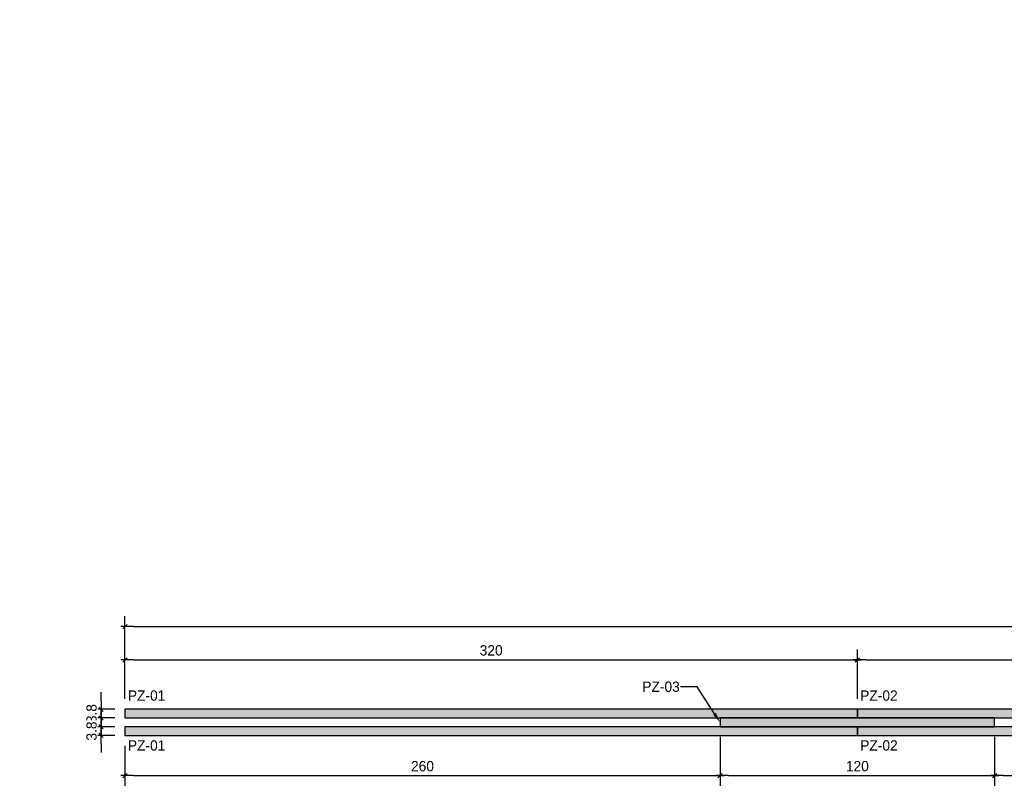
# Model space of a CAD drawing. Header units: millimetres. Extents: x 19458 to 19711, y 4351 to 4752.
# Tile 19 of 256: x 19534.08 to 19538.38, y 4517.39 to 4520.76. Entities that reach past the tile are written whole.
import ezdxf
from ezdxf import colors
from ezdxf.entities.mleader import LeaderData, LeaderLine
from ezdxf.math import Vec2, Vec3

# ---------------------------------------------------------------- set-up
doc = ezdxf.new("R2010")
doc.units = ezdxf.units.MM
for name, color, linetype in [('0 @ 0.25', 7, 'Continuous'), ('ALFAJIAS', 3, 'Continuous'), ('BOTAGUAS', 3, 'Continuous'), ('cotas', 1, 'Continuous'), ('cotas @ 300', 1, 'Continuous'), ('cotas @ 400', 1, 'Continuous'), ('cotas @ 500', 1, 'Continuous'), ('TEXTO @ 0.25', 2, 'Continuous')]:
    doc.layers.add(name, color=color, linetype=linetype)
doc.styles.add('century gothic', font='GOTHIC.TTF')
doc.styles.add('COTAS SMC', font='GOTHIC.TTF')
doc.dimstyles.new('ANOTATIVE 100 SMCONSTRUCCIONES', dxfattribs={"dimscale": 0, "dimtxt": 0.18, "dimasz": 0.15, "dimexe": 0.18, "dimexo": 0.09, "dimgap": 0.1, "dimtad": 1, "dimzin": 0, "dimdsep": 46, "dimtxsty": 'century gothic', "dimblk1": 'FLECHA1', "dimblk2": 'FLECHA1', "dimsah": 1, "dimcen": 0.18, "dimdle": 0.075, "dimclrd": 1, "dimclre": 1, "dimclrt": 2, "dimaunit": 1, "dimadec": 0, "dimazin": 0, "dimtfac": 0.75, "dimtix": 1, "dimtmove": 2, "dimatfit": 3, "dimfxl": 0.09, "dimtvp": 1.5, "dimtfill": 1, "dimtolj": 1, "dimtzin": 0, "dimarcsym": 0})
doc.dimstyles.new('ANOTATIVE CM SMCONSTRUCCIONES', dxfattribs={"dimscale": 0, "dimtxt": 0.18, "dimasz": 0.15, "dimexe": 0.18, "dimexo": 0.18, "dimgap": 0.07, "dimtad": 1, "dimdec": 1, "dimlfac": 100, "dimdsep": 46, "dimtxsty": 'century gothic', "dimblk1": 'FLECHA1', "dimblk2": 'FLECHA1', "dimsah": 1, "dimcen": 0.18, "dimdle": 0.075, "dimclrd": 1, "dimclre": 1, "dimclrt": 2, "dimaunit": 1, "dimadec": 0, "dimazin": 2, "dimtfac": 0.75, "dimtdec": 1, "dimtix": 1, "dimtmove": 2, "dimatfit": 3, "dimfxl": 0.09, "dimtvp": 1.5, "dimtfill": 1, "dimtolj": 1, "dimtzin": 0, "dimarcsym": 0})
doc.dimstyles.new('PIES SMCONSTRUCCIONES', dxfattribs={"dimscale": 0, "dimtxt": 0.18, "dimasz": 0.2, "dimexe": 0.18, "dimexo": 0, "dimgap": 0.1, "dimtad": 1, "dimdec": 0, "dimlfac": 39.370079, "dimzin": 0, "dimdsep": 46, "dimlunit": 4, "dimtxsty": 'COTAS SMC', "dimblk1": 'FLECHA1', "dimblk2": 'FLECHA1', "dimsah": 1, "dimcen": 0.2, "dimdle": 0.075, "dimclrd": 1, "dimclre": 1, "dimclrt": 2, "dimaunit": 1, "dimadec": 0, "dimazin": 0, "dimtfac": 0.75, "dimtdec": 0, "dimtix": 1, "dimtmove": 2, "dimatfit": 3, "dimfxl": 0.09, "dimtvp": 1.5, "dimtfill": 1, "dimtolj": 1, "dimtzin": 0, "dimarcsym": 0})
pattern_1 = [(0, (0.071, 0.078), (2e-17, 0.1), [0.02, -0.08]), (8.9726, (0.072, 0.024), (0.600000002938, 0.0999997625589), [0.0192354, -1.9043029]), (5.7105, (0.071, 0.03), (0.9000000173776, 0.09999855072), [0.0200998, -0.9848876]), (344.5779, (0.071, 0.06), (1.09999995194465, -0.2999987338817), [0.0300832, -2.9782377]), (353.6599, (0.073, 0.093), (0.100000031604, 2.042995e-07), [0.0181108, -0.8874276]), (345.0686, (0.076, 0.036), (0.3999999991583, -0.0999998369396), [0.0155242, -1.5368932]), (348.6901, (0.041, 0.094), (0.10000002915, 3.7066e-08), [0.0407922, -0.4691097]), (5.7105, (0.072, 0.015), (0.9000000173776, 0.09999855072), [0.0100499, -0.9949375]), (0, (0.071, 0.057), (2e-17, 0.1), [0.01, -0.09]), (0, (0.051, 0.069), (2e-17, 0.1), [0.03, -0.07]), (11.3099, (0.071, 0.084), (0.399999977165, 0.099999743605), [0.010198, -0.4997039]), (2.7263, (0.061, 0.047), (2.0000000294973, 0.0999996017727), [0.0210238, -2.0813558]), (352.4054, (0.066, 0.044), (0.7999999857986, -0.0999993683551), [0.0151327, -1.4981417]), (0, (0.061, 0.006), (2e-17, 0.1), [0.02, -0.08]), (358.8309, (0.051, 0.001), (0.10000001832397, 7.680173e-08), [0.0490102, -4.85201]), (0, (0.051, 0.076), (2e-17, 0.1), [0.01, -0.09]), (0, (0.061, 0.084), (2e-17, 0.1), [0.01, -0.09]), (0, (0.016, 0.093), (2e-17, 0.1), [0.015, -0.085]), (350.5377, (0.043, 0.098), (0.100000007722, 3.876e-08), [0.0304138, -0.5778624]), (0, (0.011, 0.098), (2e-17, 0.1), [0.02, -0.08]), (0, (2e-18, 0.008), (2e-17, 0.1), [0.011, -0.089]), (0, (0.051, 0.013), (2e-17, 0.1), [0.01, -0.09]), (0, (4e-18, 0.016), (2e-17, 0.1), [0.021, -0.079]), (5.4403, (0.051, 0.022), (0.9999999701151, 0.099999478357), [0.021095, -2.0884072]), (0, (0.052, 0.03), (2e-17, 0.1), [0.019, -0.081]), (0, (7e-18, 0.032), (2e-17, 0.1), [0.011, -0.089]), (358.8309, (0.012, 0.048), (0.10000001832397, 7.680173e-08), [0.0490102, -4.85201]), (0, (0.021, 0.057), (2e-17, 0.1), [0.01, -0.09]), (0, (0.011, 0.06), (2e-17, 0.1), [0.01, -0.09]), (0, (0.051, 0.06), (2e-17, 0.1), [0.02, -0.08]), (0, (0.031, 0.062), (2e-17, 0.1), [0.01, -0.09]), (0, (0.011, 0.074), (2e-17, 0.1), [0.02, -0.08]), (19.6538, (0.038, 0.032), (1.1000000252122, 0.39999945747), [0.0148661, -1.4717406]), (11.3099, (0.021, 0.06), (0.399999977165, 0.099999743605), [0.010198, -0.4997039]), (11.3099, (0.061, 0.055), (0.399999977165, 0.099999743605), [0.010198, -0.4997039]), (5.7105, (0.031, 0.093), (0.9000000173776, 0.09999855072), [0.0100499, -0.9949375]), (349.6952, (2e-17, 0.1), (0.5999999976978, -0.099999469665), [0.0111803, -1.1068535]), (348.6901, (0.011, 0.008), (0.10000002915, 3.7066e-08), [0.010198, -0.4997039]), (90, (0.021, 0.006), (-0.1, 3e-17), [0, -0.1]), (346.6076, (1e-17, 0.062), (1.7000000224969, -0.3999969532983), [0.021587, -2.1371154]), (11.3099, (0.061, 0.076), (0.399999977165, 0.099999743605), [0.010198, -0.4997039]), (10.3048, (0.061, 0.013), (0.499999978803, 0.099999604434), [0.0111803, -1.1068535]), (348.6901, (0.031, 0.057), (0.10000002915, 3.7066e-08), [0.010198, -0.4997039]), (348.6901, (0.041, 0.062), (0.10000002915, 3.7066e-08), [0.010198, -0.4997039]), (341.5651, (1e-17, 0.052), (0.099999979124, 1.16835e-07), [0.0126491, -0.3035786]), (345.9638, (0.011, 0.086), (0.099999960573, 1.24373e-07), [0.0412311, -0.3710794]), (343.3008, (0.031, 0.093), (0.6999999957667, -0.199999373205), [0.0313209, -1.0127095]), (0, (0.031, 0.098), (2e-17, 0.1), [0.012, -0.088]), (345.9638, (0.021, 0.016), (0.099999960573, 1.24373e-07), [0.0412311, -0.3710794]), (345.9638, (0.011, 0.023), (0.099999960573, 1.24373e-07), [0.0412311, -0.3710794]), (345.9638, (0.011, 0.032), (0.099999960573, 1.24373e-07), [0.0412311, -0.3710794]), (349.6952, (2e-17, 0.076), (0.5999999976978, -0.099999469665), [0.0111803, -1.1068535]), (345.9638, (0.031, 0.074), (0.099999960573, 1.24373e-07), [0.0206155, -0.391695]), (349.6952, (1e-17, 0.044), (0.5999999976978, -0.099999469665), [0.0111803, -1.1068535]), (357.6141, (0.052, 0.037), (0.0999999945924, 1.226411e-07), [0.0240208, -2.3780615]), (349.6952, (0.041, 0.055), (0.5999999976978, -0.099999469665), [0.0111803, -1.1068535]), (12.5288, (0.052, 0.053), (0.4000000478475, 0.0999999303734), [0.0092195, -0.9127349]), (349.5626, (9e-18, 0.039), (1.099999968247, -0.19999853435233), [0.0386394, -3.8252955]), (351.8699, (0.038, 0.032), (0.099999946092, -2.4175e-08), [0.0141421, -0.6929646]), (4.7636, (0.011, 0.042), (1.0999999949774, 0.0999991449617), [0.0240832, -1.1800762]), (0, (0.035, 0.044), (2e-17, 0.1), [0.031, -0.069]), (344.7449, (2e-17, 0.089), (0.399999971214, -0.0999998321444), [0.0114018, -1.1287736]), (350.5377, (0.021, 0.006), (0.100000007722, 3.876e-08), [0.0304138, -0.5778624]), (340.0169, (6e-18, 0.027), (0.2999999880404, -0.09999993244), [0.0117047, -1.1587652]), (0, (0.081, 0.086), (2e-17, 0.1), [0.005, -0.095]), (0, (0.081, 0.042), (2e-17, 0.1), [0.01, -0.09]), (11.3099, (0.081, 0.006), (0.399999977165, 0.099999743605), [0.010198, -0.4997039]), (0, (0.082, 0.016), (2e-17, 0.1), [0.018, -0.082]), (343.3008, (0.081, 0.069), (0.6999999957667, -0.199999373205), [0.0104403, -1.0335901]), (348.0207, (0.082, 0.048), (1.89999996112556, -0.40010977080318), [0.0184007, -3.3550644]), (90, (0.081, 0.006), (-0.1, 3e-17), [0, -0.1]), (0, (0.091, 0.008), (2e-17, 0.1), [0.009, -0.091]), (0, (0.091, 0.027), (2e-17, 0.1), [0.009, -0.091]), (0, (0.091, 0.032), (2e-17, 0.1), [0.009, -0.091]), (336.0376, (0.091, 0.066), (0.700000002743, -0.2999986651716), [0.0098489, -0.9750362]), (348.5163, (0.091, 0.078), (0.49999999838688, -0.1000155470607), [0.0091838, -6.5215525]), (341.5651, (0.091, 0.042), (0.099999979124, 1.16835e-07), [0.0094868, -0.3067408]), (347.4712, (0.091, 0.091), (0.500000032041, -0.0999999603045), [0.0092195, -0.9127349])]

# ---------------------------------------------------------------- blocks, each defined once
blk = doc.blocks.new('FLECHA1')
at = {"color": 4}
blk.add_line((-0.246176, -0.248081), (0.248081, 0.25), dxfattribs=at)
at = {"color": 1}
blk.add_line((-1, 0), (0.496162, 0), dxfattribs=at)
blk = doc.blocks.new('*D693')
at = {"layer": 'cotas', "color": 1, "lineweight": -2, "transparency": 16777216}
for p, q in [((19614.326, 4625.8448), (19614.326, 4700.8448)), ((19570.9836, 4550.8448), (19524.326, 4550.8448)), ((19614.326, 4548.4298), (19614.326, 4550.8448)), ((19570.5339, 4548.4298), (19524.326, 4548.4298)), ((19614.326, 4473.4298), (19614.326, 4398.4298))]:
    blk.add_line(p, q, dxfattribs=at)
at = {"layer": 'Defpoints', "color": 0, "transparency": 16777216}
for p in [(19614.326, 4550.8448), (19615.9836, 4550.8448), (19615.5339, 4548.4298)]:
    blk.add_point(p, dxfattribs=at)
at = {"layer": 'cotas', "color": 1, "lineweight": -2, "transparency": 16777216, "xscale": 75, "yscale": 75, "zscale": 75}
for p, rotation in [((19614.326, 4550.8448), 270), ((19614.326, 4548.4298), 90)]:
    blk.add_blockref('FLECHA1', p, dxfattribs=dict(at, rotation=rotation))
at = {"layer": 'cotas', "color": 2, "transparency": 16777216, "insert": (19517.3376, 4549.6373), "char_height": 90, "attachment_point": 5, "rotation": 90, "style": 'century gothic', "bg_fill": 3, "box_fill_scale": 1.1, "bg_fill_color": 256, "bg_fill_true_color": 13158600, "bg_fill_transparency": 0}
blk.add_mtext('\\A1;2.42', dxfattribs=at)
blk = doc.blocks.new('*D739')
at = {"layer": 'cotas', "color": 1, "lineweight": -2, "transparency": 16777216}
for p, q in [((19614.326, 4595.8448), (19614.326, 4640.8448)), ((19588.9836, 4550.8448), (19560.326, 4550.8448)), ((19614.326, 4548.4298), (19614.326, 4550.8448)), ((19588.5339, 4548.4298), (19560.326, 4548.4298)), ((19614.326, 4503.4298), (19614.326, 4458.4298))]:
    blk.add_line(p, q, dxfattribs=at)
at = {"layer": 'Defpoints', "color": 0, "transparency": 16777216}
for p in [(19614.326, 4550.8448), (19615.9836, 4550.8448), (19615.5339, 4548.4298)]:
    blk.add_point(p, dxfattribs=at)
at = {"layer": 'cotas', "color": 1, "lineweight": -2, "transparency": 16777216, "xscale": 45, "yscale": 45, "zscale": 45}
for p, rotation in [((19614.326, 4550.8448), 270), ((19614.326, 4548.4298), 90)]:
    blk.add_blockref('FLECHA1', p, dxfattribs=dict(at, rotation=rotation))
at = {"layer": 'cotas', "color": 2, "transparency": 16777216, "insert": (19556.133, 4549.6373), "char_height": 54, "attachment_point": 5, "rotation": 90, "style": 'century gothic', "bg_fill": 3, "box_fill_scale": 1.1, "bg_fill_color": 256, "bg_fill_true_color": 13158600, "bg_fill_transparency": 0}
blk.add_mtext('\\A1;2.42', dxfattribs=at)
blk = doc.blocks.new('*D745')
at = {"layer": 'cotas', "color": 1, "lineweight": -2, "transparency": 16777216}
for p, q in [((19614.326, 4610.8448), (19614.326, 4670.8448)), ((19579.9836, 4550.8448), (19542.326, 4550.8448)), ((19614.326, 4548.4298), (19614.326, 4550.8448)), ((19579.5339, 4548.4298), (19542.326, 4548.4298)), ((19614.326, 4488.4298), (19614.326, 4428.4298))]:
    blk.add_line(p, q, dxfattribs=at)
at = {"layer": 'Defpoints', "color": 0, "transparency": 16777216}
for p in [(19614.326, 4550.8448), (19615.9836, 4550.8448), (19615.5339, 4548.4298)]:
    blk.add_point(p, dxfattribs=at)
at = {"layer": 'cotas', "color": 1, "lineweight": -2, "transparency": 16777216, "xscale": 60, "yscale": 60, "zscale": 60}
for p, rotation in [((19614.326, 4550.8448), 270), ((19614.326, 4548.4298), 90)]:
    blk.add_blockref('FLECHA1', p, dxfattribs=dict(at, rotation=rotation))
at = {"layer": 'cotas', "color": 2, "transparency": 16777216, "insert": (19536.7353, 4549.6373), "char_height": 72, "attachment_point": 5, "rotation": 90, "style": 'century gothic', "bg_fill": 3, "box_fill_scale": 1.1, "bg_fill_color": 256, "bg_fill_true_color": 13158600, "bg_fill_transparency": 0}
blk.add_mtext('\\A1;2.42', dxfattribs=at)
blk = doc.blocks.new('*D748')
at = {"layer": 'cotas', "color": 1, "lineweight": -2, "transparency": 16777216}
for p, q in [((19620.0128, 4651.7533), (19620.0128, 4751.7533)), ((19620.4168, 4551.7533), (19530.0128, 4551.7533)), ((19620.0128, 4550.5333), (19620.0128, 4551.7533)), ((19620.4168, 4550.5333), (19530.0128, 4550.5333)), ((19620.0128, 4450.5333), (19620.0128, 4350.5333))]:
    blk.add_line(p, q, dxfattribs=at)
at = {"layer": 'Defpoints', "color": 0, "transparency": 16777216}
for p in [(19620.0128, 4551.7533), (19620.4168, 4551.7533), (19620.4168, 4550.5333)]:
    blk.add_point(p, dxfattribs=at)
at = {"layer": 'cotas', "color": 1, "lineweight": -2, "transparency": 16777216, "xscale": 100, "yscale": 100, "zscale": 100}
for p, rotation in [((19620.0128, 4551.7533), 270), ((19620.0128, 4550.5333), 90)]:
    blk.add_blockref('FLECHA1', p, dxfattribs=dict(at, rotation=rotation))
at = {"layer": 'cotas', "color": 2, "transparency": 16777216, "insert": (19523.8809, 4551.1433), "char_height": 90, "attachment_point": 5, "rotation": 90, "style": 'COTAS SMC', "bg_fill": 3, "box_fill_scale": 1.1, "bg_fill_color": 256, "bg_fill_true_color": 13158600, "bg_fill_transparency": 0}
blk.add_mtext("\\A1;4'", dxfattribs=at)
blk = doc.blocks.new('*D792')
at = {"layer": 'cotas', "color": 1, "lineweight": -2, "transparency": 16777216}
for p, q in [((19620.0128, 4611.7533), (19620.0128, 4671.7533)), ((19620.4168, 4551.7533), (19566.0128, 4551.7533)), ((19620.0128, 4550.5333), (19620.0128, 4551.7533)), ((19620.4168, 4550.5333), (19566.0128, 4550.5333)), ((19620.0128, 4490.5333), (19620.0128, 4430.5333))]:
    blk.add_line(p, q, dxfattribs=at)
at = {"layer": 'Defpoints', "color": 0, "transparency": 16777216}
for p in [(19620.0128, 4551.7533), (19620.4168, 4551.7533), (19620.4168, 4550.5333)]:
    blk.add_point(p, dxfattribs=at)
at = {"layer": 'cotas', "color": 1, "lineweight": -2, "transparency": 16777216, "xscale": 60, "yscale": 60, "zscale": 60}
for p, rotation in [((19620.0128, 4551.7533), 270), ((19620.0128, 4550.5333), 90)]:
    blk.add_blockref('FLECHA1', p, dxfattribs=dict(at, rotation=rotation))
at = {"layer": 'cotas', "color": 2, "transparency": 16777216, "insert": (19562.3337, 4551.1433), "char_height": 54, "attachment_point": 5, "rotation": 90, "style": 'COTAS SMC', "bg_fill": 3, "box_fill_scale": 1.1, "bg_fill_color": 256, "bg_fill_true_color": 13158600, "bg_fill_transparency": 0}
blk.add_mtext("\\A1;4'", dxfattribs=at)
blk = doc.blocks.new('*D798')
at = {"layer": 'cotas', "color": 1, "lineweight": -2, "transparency": 16777216}
for p, q in [((19620.0128, 4631.7533), (19620.0128, 4711.7533)), ((19620.4168, 4551.7533), (19548.0128, 4551.7533)), ((19620.0128, 4550.5333), (19620.0128, 4551.7533)), ((19620.4168, 4550.5333), (19548.0128, 4550.5333)), ((19620.0128, 4470.5333), (19620.0128, 4390.5333))]:
    blk.add_line(p, q, dxfattribs=at)
at = {"layer": 'Defpoints', "color": 0, "transparency": 16777216}
for p in [(19620.0128, 4551.7533), (19620.4168, 4551.7533), (19620.4168, 4550.5333)]:
    blk.add_point(p, dxfattribs=at)
at = {"layer": 'cotas', "color": 1, "lineweight": -2, "transparency": 16777216, "xscale": 80, "yscale": 80, "zscale": 80}
for p, rotation in [((19620.0128, 4551.7533), 270), ((19620.0128, 4550.5333), 90)]:
    blk.add_blockref('FLECHA1', p, dxfattribs=dict(at, rotation=rotation))
at = {"layer": 'cotas', "color": 2, "transparency": 16777216, "insert": (19543.1073, 4551.1433), "char_height": 72, "attachment_point": 5, "rotation": 90, "style": 'COTAS SMC', "bg_fill": 3, "box_fill_scale": 1.1, "bg_fill_color": 256, "bg_fill_true_color": 13158600, "bg_fill_transparency": 0}
blk.add_mtext("\\A1;4'", dxfattribs=at)
blk = doc.blocks.new('*D858')
at = {"color": 1, "lineweight": -2, "transparency": 16777216}
for p, q in [((19534.5382, 4517.7881), (19534.5382, 4518.0042)), ((19537.7382, 4517.7881), (19537.7382, 4518.0042)), ((19534.5757, 4517.9592), (19537.7007, 4517.9592))]:
    blk.add_line(p, q, dxfattribs=at)
at = {"layer": 'Defpoints', "color": 0, "transparency": 16777216}
for p in [(19537.7382, 4517.9592), (19534.5382, 4517.7431), (19537.7382, 4517.7431)]:
    blk.add_point(p, dxfattribs=at)
at = {"color": 1, "lineweight": -2, "transparency": 16777216, "xscale": 0.0375, "yscale": 0.0375, "zscale": 0.0375, "rotation": 180}
blk.add_blockref('FLECHA1', (19534.5382, 4517.9592), dxfattribs=at)
at = {"color": 1, "lineweight": -2, "transparency": 16777216, "xscale": 0.0375, "yscale": 0.0375, "zscale": 0.0375}
blk.add_blockref('FLECHA1', (19537.7382, 4517.9592), dxfattribs=at)
at = {"color": 2, "transparency": 16777216, "insert": (19536.1382, 4518.0004), "char_height": 0.045, "attachment_point": 5, "style": 'century gothic', "bg_fill": 3, "box_fill_scale": 1.1, "bg_fill_color": 256, "bg_fill_true_color": 13158600, "bg_fill_transparency": 0}
blk.add_mtext('\\A1;320', dxfattribs=at)
blk = doc.blocks.new('*D859')
at = {"color": 1, "lineweight": -2, "transparency": 16777216}
for p, q in [((19537.7382, 4517.7881), (19537.7382, 4518.0042)), ((19539.7259, 4517.7881), (19539.7259, 4518.0042)), ((19537.7757, 4517.9592), (19539.6884, 4517.9592))]:
    blk.add_line(p, q, dxfattribs=at)
at = {"layer": 'Defpoints', "color": 0, "transparency": 16777216}
for p in [(19539.7259, 4517.9592), (19537.7382, 4517.7431), (19539.7259, 4517.7431)]:
    blk.add_point(p, dxfattribs=at)
at = {"color": 1, "lineweight": -2, "transparency": 16777216, "xscale": 0.0375, "yscale": 0.0375, "zscale": 0.0375, "rotation": 180}
blk.add_blockref('FLECHA1', (19537.7382, 4517.9592), dxfattribs=at)
at = {"color": 1, "lineweight": -2, "transparency": 16777216, "xscale": 0.0375, "yscale": 0.0375, "zscale": 0.0375}
blk.add_blockref('FLECHA1', (19539.7259, 4517.9592), dxfattribs=at)
at = {"color": 2, "transparency": 16777216, "insert": (19538.7321, 4518.0004), "char_height": 0.045, "attachment_point": 5, "style": 'century gothic', "bg_fill": 3, "box_fill_scale": 1.1, "bg_fill_color": 256, "bg_fill_true_color": 13158600, "bg_fill_transparency": 0}
blk.add_mtext('\\A1;198.8', dxfattribs=at)
blk = doc.blocks.new('*D861')
at = {"color": 1, "lineweight": -2, "transparency": 16777216}
for p, q in [((19537.1382, 4517.6221), (19537.1382, 4517.4081)), ((19538.3382, 4517.6221), (19538.3382, 4517.4081)), ((19537.1757, 4517.4531), (19538.3007, 4517.4531))]:
    blk.add_line(p, q, dxfattribs=at)
at = {"layer": 'Defpoints', "color": 0, "transparency": 16777216}
for p in [(19537.1382, 4517.6671), (19538.3382, 4517.6671), (19538.3382, 4517.4531)]:
    blk.add_point(p, dxfattribs=at)
at = {"color": 1, "lineweight": -2, "transparency": 16777216, "xscale": 0.0375, "yscale": 0.0375, "zscale": 0.0375, "rotation": 180}
blk.add_blockref('FLECHA1', (19537.1382, 4517.4531), dxfattribs=at)
at = {"color": 1, "lineweight": -2, "transparency": 16777216, "xscale": 0.0375, "yscale": 0.0375, "zscale": 0.0375}
blk.add_blockref('FLECHA1', (19538.3382, 4517.4531), dxfattribs=at)
at = {"color": 2, "transparency": 16777216, "insert": (19537.7382, 4517.4943), "char_height": 0.045, "attachment_point": 5, "style": 'century gothic', "bg_fill": 3, "box_fill_scale": 1.1, "bg_fill_color": 256, "bg_fill_true_color": 13158600, "bg_fill_transparency": 0}
blk.add_mtext('\\A1;120', dxfattribs=at)
blk = doc.blocks.new('*D863')
at = {"color": 1, "lineweight": -2, "transparency": 16777216}
for p, q in [((19538.3382, 4517.6221), (19538.3382, 4517.4081)), ((19539.1259, 4517.6221), (19539.1259, 4517.4081)), ((19538.3757, 4517.4531), (19539.0884, 4517.4531))]:
    blk.add_line(p, q, dxfattribs=at)
at = {"layer": 'Defpoints', "color": 0, "transparency": 16777216}
for p in [(19538.3382, 4517.6671), (19539.1259, 4517.6671), (19539.1259, 4517.4531)]:
    blk.add_point(p, dxfattribs=at)
at = {"color": 1, "lineweight": -2, "transparency": 16777216, "xscale": 0.0375, "yscale": 0.0375, "zscale": 0.0375, "rotation": 180}
blk.add_blockref('FLECHA1', (19538.3382, 4517.4531), dxfattribs=at)
at = {"color": 1, "lineweight": -2, "transparency": 16777216, "xscale": 0.0375, "yscale": 0.0375, "zscale": 0.0375}
blk.add_blockref('FLECHA1', (19539.1259, 4517.4531), dxfattribs=at)
at = {"color": 2, "transparency": 16777216, "insert": (19538.7321, 4517.4943), "char_height": 0.045, "attachment_point": 5, "style": 'century gothic', "bg_fill": 3, "box_fill_scale": 1.1, "bg_fill_color": 256, "bg_fill_true_color": 13158600, "bg_fill_transparency": 0}
blk.add_mtext('\\A1;78.8', dxfattribs=at)
blk = doc.blocks.new('*D864')
at = {"color": 1, "lineweight": -2, "transparency": 16777216}
for p, q in [((19534.5382, 4517.5841), (19534.5382, 4517.4081)), ((19537.1382, 4517.5841), (19537.1382, 4517.4081)), ((19534.5757, 4517.4531), (19537.1007, 4517.4531))]:
    blk.add_line(p, q, dxfattribs=at)
at = {"layer": 'Defpoints', "color": 0, "transparency": 16777216}
for p in [(19534.5382, 4517.6291), (19537.1382, 4517.6291), (19537.1382, 4517.4531)]:
    blk.add_point(p, dxfattribs=at)
at = {"color": 1, "lineweight": -2, "transparency": 16777216, "xscale": 0.0375, "yscale": 0.0375, "zscale": 0.0375, "rotation": 180}
blk.add_blockref('FLECHA1', (19534.5382, 4517.4531), dxfattribs=at)
at = {"color": 1, "lineweight": -2, "transparency": 16777216, "xscale": 0.0375, "yscale": 0.0375, "zscale": 0.0375}
blk.add_blockref('FLECHA1', (19537.1382, 4517.4531), dxfattribs=at)
at = {"color": 2, "transparency": 16777216, "insert": (19535.8382, 4517.4943), "char_height": 0.045, "attachment_point": 5, "style": 'century gothic', "bg_fill": 3, "box_fill_scale": 1.1, "bg_fill_color": 256, "bg_fill_true_color": 13158600, "bg_fill_transparency": 0}
blk.add_mtext('\\A1;260', dxfattribs=at)
blk = doc.blocks.new('*D866')
at = {"color": 1, "lineweight": -2, "transparency": 16777216}
for p, q in [((19534.5382, 4517.7881), (19534.5382, 4518.1499)), ((19542.9259, 4517.7881), (19542.9259, 4518.1499)), ((19534.5757, 4518.1049), (19542.8884, 4518.1049))]:
    blk.add_line(p, q, dxfattribs=at)
at = {"layer": 'Defpoints', "color": 0, "transparency": 16777216}
for p in [(19542.9259, 4518.1049), (19534.5382, 4517.7431), (19542.9259, 4517.7431)]:
    blk.add_point(p, dxfattribs=at)
at = {"color": 1, "lineweight": -2, "transparency": 16777216, "xscale": 0.0375, "yscale": 0.0375, "zscale": 0.0375, "rotation": 180}
blk.add_blockref('FLECHA1', (19534.5382, 4518.1049), dxfattribs=at)
at = {"color": 1, "lineweight": -2, "transparency": 16777216, "xscale": 0.0375, "yscale": 0.0375, "zscale": 0.0375}
blk.add_blockref('FLECHA1', (19542.9259, 4518.1049), dxfattribs=at)
at = {"color": 2, "transparency": 16777216, "insert": (19538.7321, 4518.146), "char_height": 0.045, "attachment_point": 5, "style": 'century gothic', "bg_fill": 3, "box_fill_scale": 1.1, "bg_fill_color": 256, "bg_fill_true_color": 13158600, "bg_fill_transparency": 0}
blk.add_mtext('\\A1;838.8', dxfattribs=at)
blk = doc.blocks.new('*D867')
at = {"color": 1, "lineweight": -2, "transparency": 16777216}
for p, q in [((19534.4334, 4517.7806), (19534.4334, 4517.8181)), ((19534.4932, 4517.7431), (19534.3884, 4517.7431)), ((19534.4334, 4517.7431), (19534.4334, 4517.7051)), ((19534.4932, 4517.7051), (19534.3884, 4517.7051)), ((19534.4334, 4517.6676), (19534.4334, 4517.6301))]:
    blk.add_line(p, q, dxfattribs=at)
at = {"layer": 'Defpoints', "color": 0, "transparency": 16777216}
for p in [(19534.5382, 4517.7431), (19534.5382, 4517.7051)]:
    blk.add_point(p, dxfattribs=at)
at = {"color": 1, "lineweight": -2, "transparency": 16777216, "xscale": 0.0375, "yscale": 0.0375, "zscale": 0.0375}
for p, rotation in [((19534.4334, 4517.7431), 270), ((19534.4334, 4517.7051), 90)]:
    blk.add_blockref('FLECHA1', p, dxfattribs=dict(at, rotation=rotation))
at = {"color": 2, "transparency": 16777216, "insert": (19534.3922, 4517.7241), "char_height": 0.045, "attachment_point": 5, "rotation": 90, "style": 'century gothic', "bg_fill": 3, "box_fill_scale": 1.1, "bg_fill_color": 256, "bg_fill_true_color": 13158600, "bg_fill_transparency": 0}
blk.add_mtext('\\A1;3.8', dxfattribs=at)
at = {"layer": 'Defpoints', "color": 0, "transparency": 16777216}
blk.add_point((19534.4334, 4517.7051), dxfattribs=at)
blk = doc.blocks.new('*D868')
at = {"color": 1, "lineweight": -2, "transparency": 16777216}
for p, q in [((19534.4334, 4517.7046), (19534.4334, 4517.7421)), ((19534.4932, 4517.6671), (19534.3884, 4517.6671)), ((19534.4932, 4517.6291), (19534.3884, 4517.6291)), ((19534.4334, 4517.6291), (19534.4334, 4517.6671)), ((19534.4334, 4517.5916), (19534.4334, 4517.5541))]:
    blk.add_line(p, q, dxfattribs=at)
at = {"layer": 'Defpoints', "color": 0, "transparency": 16777216}
for p in [(19534.5382, 4517.6671), (19534.5382, 4517.6291)]:
    blk.add_point(p, dxfattribs=at)
at = {"color": 1, "lineweight": -2, "transparency": 16777216, "xscale": 0.0375, "yscale": 0.0375, "zscale": 0.0375}
for p, rotation in [((19534.4334, 4517.6671), 270), ((19534.4334, 4517.6291), 90)]:
    blk.add_blockref('FLECHA1', p, dxfattribs=dict(at, rotation=rotation))
at = {"color": 2, "transparency": 16777216, "insert": (19534.3922, 4517.6481), "char_height": 0.045, "attachment_point": 5, "rotation": 90, "style": 'century gothic', "bg_fill": 3, "box_fill_scale": 1.1, "bg_fill_color": 256, "bg_fill_true_color": 13158600, "bg_fill_transparency": 0}
blk.add_mtext('\\A1;3.8', dxfattribs=at)
at = {"layer": 'Defpoints', "color": 0, "transparency": 16777216}
blk.add_point((19534.4334, 4517.6671), dxfattribs=at)
blk = doc.blocks.new('*U930')
at = {"layer": 'cotas @ 500'}
dim = blk.add_linear_dim(base=(19614.3260382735, 4550.8448237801), p1=(19615.5338597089, 4548.4298237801), p2=(19615.9836080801, 4550.8448237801), angle=90, dimstyle='ANOTATIVE 100 SMCONSTRUCCIONES', override={"dimscale": 500, "dimtix": 1, "dimtofl": 1, "dimtmove": 1, "dimatfit": 1}, dxfattribs=at)
dim.commit()
dim.dimension.update_dxf_attribs({"geometry": '*D693', "text_midpoint": (19517.3375950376, 4549.6373237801)})
at = {"layer": 'cotas @ 300'}
dim = blk.add_linear_dim(base=(19614.3260382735, 4550.8448237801), p1=(19615.5338597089, 4548.4298237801), p2=(19615.9836080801, 4550.8448237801), angle=90, dimstyle='ANOTATIVE 100 SMCONSTRUCCIONES', override={"dimscale": 300, "dimtix": 1, "dimtofl": 1, "dimtmove": 1, "dimatfit": 1}, dxfattribs=at)
dim.commit()
dim.dimension.update_dxf_attribs({"geometry": '*D739', "text_midpoint": (19556.132972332, 4549.6373237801)})
at = {"layer": 'cotas @ 400'}
dim = blk.add_linear_dim(base=(19614.3260382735, 4550.8448237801), p1=(19615.5338597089, 4548.4298237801), p2=(19615.9836080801, 4550.8448237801), angle=90, dimstyle='ANOTATIVE 100 SMCONSTRUCCIONES', override={"dimscale": 400, "dimtix": 1, "dimtofl": 1, "dimtmove": 1, "dimatfit": 1}, dxfattribs=at)
dim.commit()
dim.dimension.update_dxf_attribs({"geometry": '*D745', "text_midpoint": (19536.7352836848, 4549.6373237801)})
blk = doc.blocks.new('*U932')
at = {"layer": 'cotas @ 500'}
dim = blk.add_linear_dim(base=(19620.0128, 4551.7533), p1=(19620.4168, 4550.5333), p2=(19620.4168, 4551.7533), angle=90, dimstyle='PIES SMCONSTRUCCIONES', override={"dimscale": 500, "dimtix": 1, "dimtofl": 1, "dimtmove": 2, "dimatfit": 3}, dxfattribs=at)
dim.commit()
dim.dimension.update_dxf_attribs({"geometry": '*D748', "text_midpoint": (19523.8809, 4551.1433)})
at = {"layer": 'cotas @ 300'}
dim = blk.add_linear_dim(base=(19620.0128, 4551.7533), p1=(19620.4168, 4550.5333), p2=(19620.4168, 4551.7533), angle=90, dimstyle='PIES SMCONSTRUCCIONES', override={"dimscale": 300, "dimtix": 1, "dimtofl": 1, "dimtmove": 2, "dimatfit": 3}, dxfattribs=at)
dim.commit()
dim.dimension.update_dxf_attribs({"geometry": '*D792', "text_midpoint": (19562.3337, 4551.1433)})
at = {"layer": 'cotas @ 400'}
dim = blk.add_linear_dim(base=(19620.0128, 4551.7533), p1=(19620.4168, 4550.5333), p2=(19620.4168, 4551.7533), angle=90, dimstyle='PIES SMCONSTRUCCIONES', override={"dimscale": 400, "dimtix": 1, "dimtofl": 1, "dimtmove": 2, "dimatfit": 3}, dxfattribs=at)
dim.commit()
dim.dimension.update_dxf_attribs({"geometry": '*D798', "text_midpoint": (19543.1073, 4551.1433)})

msp = doc.modelspace()

# ---------------------------------------------------------------- block references
at = {"layer": 'cotas'}
msp.add_blockref('*U930', (0, 0), dxfattribs=at)

# ---------------------------------------------------------------- next in the draw order: block references
msp.add_blockref('*U932', (0, 0), dxfattribs=at)

# ---------------------------------------------------------------- next in the draw order: hatches: boundary and pattern name
at = {"layer": 'BOTAGUAS'}
h = msp.add_hatch(dxfattribs=at)
h.set_pattern_fill('MADERA_03', color=250, scale=0.1, pattern_type=2)
h.set_pattern_definition(pattern_1)
h.paths.add_polyline_path([(19534.5382, 4517.7431), (19534.5382, 4517.7051), (19537.7382, 4517.7051), (19537.7382, 4517.7431)])
h.paths.add_polyline_path([(19537.7382, 4517.7431), (19537.7382, 4517.7051), (19539.7259, 4517.7051), (19539.7259, 4517.7431)])
h = msp.add_hatch(dxfattribs=at)
h.set_pattern_fill('MADERA_03', color=250, scale=0.1, pattern_type=2)
h.set_pattern_definition(pattern_1)
h.paths.add_polyline_path([(19537.1382, 4517.7051), (19537.1382, 4517.6671), (19538.3382, 4517.6671), (19538.3382, 4517.7051)])
h = msp.add_hatch(dxfattribs=at)
h.set_pattern_fill('MADERA_03', color=250, scale=0.1, pattern_type=2)
h.set_pattern_definition(pattern_1)
h.paths.add_polyline_path([(19534.5382, 4517.6671), (19534.5382, 4517.6291), (19537.7382, 4517.6291), (19537.7382, 4517.6671)])
h = msp.add_hatch(dxfattribs=at)
h.set_pattern_fill('MADERA_03', color=250, scale=0.2, pattern_type=2)
h.set_pattern_definition([(0, (0.142, 0.08), (4e-17, 0.2), [0.04, -0.16]), (8.9726, (0.144, -0.028), (1.200000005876, 0.199999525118), [0.0384708, -3.8086058]), (5.7105, (0.142, -0.016), (1.800000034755, 0.19999710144), [0.0401996, -1.9697752]), (344.5779, (0.142, 0.044), (2.1999999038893, -0.5999974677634), [0.0601664, -5.9564754]), (353.6599, (0.146, 0.11), (0.200000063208, 4.086e-07), [0.0362216, -1.7748552]), (345.0686, (0.152, -0.004), (0.799999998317, -0.199999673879), [0.0310484, -3.0737864]), (348.6901, (0.082, 0.112), (0.2000000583, 7.413e-08), [0.0815844, -0.9382194]), (5.7105, (0.144, -0.046), (1.800000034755, 0.19999710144), [0.0200998, -1.989875]), (0, (0.142, 0.038), (4e-17, 0.2), [0.02, -0.18]), (0, (0.102, 0.062), (4e-17, 0.2), [0.06, -0.14]), (11.3099, (0.142, 0.092), (0.79999995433, 0.19999948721), [0.020396, -0.9994078]), (2.7263, (0.122, 0.018), (4.0000000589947, 0.1999992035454), [0.0420476, -4.1627116]), (352.4054, (0.132, 0.012), (1.599999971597, -0.19999873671), [0.0302654, -2.9962834]), (0, (0.122, -0.064), (4e-17, 0.2), [0.04, -0.16]), (358.8309, (0.102, -0.074), (0.2000000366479, 1.5360345e-07), [0.0980204, -9.70402]), (0, (0.102, 0.076), (4e-17, 0.2), [0.02, -0.18]), (0, (0.122, 0.092), (4e-17, 0.2), [0.02, -0.18]), (0, (0.032, 0.11), (4e-17, 0.2), [0.03, -0.17]), (350.5377, (0.086, 0.12), (0.200000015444, 7.752e-08), [0.0608276, -1.1557248]), (0, (0.022, 0.12), (4e-17, 0.2), [0.04, -0.16]), (0, (4e-18, -0.06), (4e-17, 0.2), [0.022, -0.178]), (0, (0.102, -0.05), (4e-17, 0.2), [0.02, -0.18]), (0, (7e-18, -0.044), (4e-17, 0.2), [0.042, -0.158]), (5.4403, (0.102, -0.032), (1.9999999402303, 0.199998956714), [0.04219, -4.1768144]), (0, (0.104, -0.016), (4e-17, 0.2), [0.038, -0.162]), (0, (1e-17, -0.012), (4e-17, 0.2), [0.022, -0.178]), (358.8309, (0.024, 0.02), (0.2000000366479, 1.5360345e-07), [0.0980204, -9.70402]), (0, (0.042, 0.038), (4e-17, 0.2), [0.02, -0.18]), (0, (0.022, 0.044), (4e-17, 0.2), [0.02, -0.18]), (0, (0.102, 0.044), (4e-17, 0.2), [0.04, -0.16]), (0, (0.062, 0.048), (4e-17, 0.2), [0.02, -0.18]), (0, (0.022, 0.072), (4e-17, 0.2), [0.04, -0.16]), (19.6538, (0.076, -0.012), (2.200000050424, 0.79999891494), [0.0297322, -2.9434812]), (11.3099, (0.042, 0.044), (0.79999995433, 0.19999948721), [0.020396, -0.9994078]), (11.3099, (0.122, 0.034), (0.79999995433, 0.19999948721), [0.020396, -0.9994078]), (5.7105, (0.062, 0.11), (1.800000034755, 0.19999710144), [0.0200998, -1.989875]), (349.6952, (4e-17, 0.124), (1.199999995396, -0.19999893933), [0.0223606, -2.213707]), (348.6901, (0.022, -0.06), (0.2000000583, 7.413e-08), [0.020396, -0.9994078]), (90, (0.042, -0.064), (-0.2, 6e-17), [0, -0.2]), (346.6076, (3e-17, 0.048), (3.400000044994, -0.7999939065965), [0.043174, -4.2742308]), (11.3099, (0.122, 0.076), (0.79999995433, 0.19999948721), [0.020396, -0.9994078]), (10.3048, (0.122, -0.05), (0.999999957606, 0.199999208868), [0.0223606, -2.213707]), (348.6901, (0.062, 0.038), (0.2000000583, 7.413e-08), [0.020396, -0.9994078]), (348.6901, (0.082, 0.048), (0.2000000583, 7.413e-08), [0.020396, -0.9994078]), (341.5651, (2e-17, 0.028), (0.19999995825, 2.3367e-07), [0.0252982, -0.6071572]), (345.9638, (0.022, 0.096), (0.19999992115, 2.4875e-07), [0.0824622, -0.7421588]), (343.3008, (0.062, 0.11), (1.399999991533, -0.39999874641), [0.0626418, -2.025419]), (0, (0.062, 0.12), (4e-17, 0.2), [0.024, -0.176]), (345.9638, (0.042, -0.044), (0.19999992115, 2.4875e-07), [0.0824622, -0.7421588]), (345.9638, (0.022, -0.03), (0.19999992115, 2.4875e-07), [0.0824622, -0.7421588]), (345.9638, (0.022, -0.012), (0.19999992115, 2.4875e-07), [0.0824622, -0.7421588]), (349.6952, (3e-17, 0.076), (1.199999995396, -0.19999893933), [0.0223606, -2.213707]), (345.9638, (0.062, 0.072), (0.19999992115, 2.4875e-07), [0.041231, -0.78339]), (349.6952, (2e-17, 0.012), (1.199999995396, -0.19999893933), [0.0223606, -2.213707]), (357.6141, (0.104, -0.002), (0.199999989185, 2.452822e-07), [0.0480416, -4.756123]), (349.6952, (0.082, 0.034), (1.199999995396, -0.19999893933), [0.0223606, -2.213707]), (12.5288, (0.104, 0.03), (0.800000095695, 0.199999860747), [0.018439, -1.8254698]), (349.5626, (2e-17, 0.002), (2.199999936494, -0.3999970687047), [0.0772788, -7.650591]), (351.8699, (0.076, -0.012), (0.199999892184, -4.835e-08), [0.0282842, -1.3859292]), (4.7636, (0.022, 0.008), (2.199999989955, 0.199998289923), [0.0481664, -2.3601524]), (0, (0.07, 0.012), (4e-17, 0.2), [0.062, -0.138]), (344.7449, (4e-17, 0.102), (0.799999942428, -0.199999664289), [0.0228036, -2.2575472]), (350.5377, (0.042, -0.064), (0.200000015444, 7.752e-08), [0.0608276, -1.1557248]), (340.0169, (1e-17, -0.022), (0.599999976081, -0.19999986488), [0.0234094, -2.3175304]), (0, (0.162, 0.096), (4e-17, 0.2), [0.01, -0.19]), (0, (0.162, 0.008), (4e-17, 0.2), [0.02, -0.18]), (11.3099, (0.162, -0.064), (0.79999995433, 0.19999948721), [0.020396, -0.9994078]), (0, (0.164, -0.044), (4e-17, 0.2), [0.036, -0.164]), (343.3008, (0.162, 0.062), (1.399999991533, -0.39999874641), [0.0208806, -2.0671802]), (348.0207, (0.164, 0.02), (3.7999999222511, -0.8002195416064), [0.0368014, -6.7101288]), (90, (0.162, -0.064), (-0.2, 6e-17), [0, -0.2]), (0, (0.182, -0.06), (4e-17, 0.2), [0.018, -0.182]), (0, (0.182, -0.022), (4e-17, 0.2), [0.018, -0.182]), (0, (0.182, -0.012), (4e-17, 0.2), [0.018, -0.182]), (336.0376, (0.182, 0.056), (1.400000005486, -0.599997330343), [0.0196978, -1.9500724]), (348.5163, (0.182, 0.08), (0.99999999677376, -0.2000310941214), [0.0183676, -13.043105]), (341.5651, (0.182, 0.008), (0.19999995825, 2.3367e-07), [0.0189736, -0.6134816]), (347.4712, (0.182, 0.106), (1.000000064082, -0.19999992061), [0.018439, -1.8254698])])
h.paths.add_polyline_path([(19534.5382, 4517.6671), (19534.5382, 4517.6291), (19537.7382, 4517.6291), (19537.7382, 4517.6671)])
h.paths.add_polyline_path([(19537.7382, 4517.6671), (19537.7382, 4517.6291), (19539.7259, 4517.6291), (19539.7259, 4517.6671)])

# ---------------------------------------------------------------- next in the draw order: linework, layer by layer
at = {"layer": 'ALFAJIAS'}
for points in [[(19534.5382, 4517.7431), (19534.5382, 4517.7051), (19537.7382, 4517.7051), (19537.7382, 4517.7431)], [(19537.7382, 4517.7431), (19537.7382, 4517.7051), (19539.7259, 4517.7051), (19539.7259, 4517.7431)], [(19537.1382, 4517.7051), (19537.1382, 4517.6671), (19538.3382, 4517.6671), (19538.3382, 4517.7051)], [(19534.5382, 4517.6671), (19534.5382, 4517.6291), (19537.7382, 4517.6291), (19537.7382, 4517.6671)], [(19537.7382, 4517.6671), (19537.7382, 4517.6291), (19539.7259, 4517.6291), (19539.7259, 4517.6671)]]:
    msp.add_lwpolyline(points, close=True, dxfattribs=at)

# ---------------------------------------------------------------- next in the draw order: texts
at = {"layer": 'TEXTO @ 0.25', "color": 2, "char_height": 0.045, "width": 0.442334, "attachment_point": 1, "style": 'century gothic'}
for s, insert in [('PZ-01', (19534.5507, 4517.8257)), ('PZ-02', (19537.7507, 4517.8257)), ('PZ-01', (19534.5507, 4517.6077)), ('PZ-02', (19537.7507, 4517.6077))]:
    msp.add_mtext(s, dxfattribs=dict(at, insert=insert))

# ---------------------------------------------------------------- next in the draw order: leaders
at = {"layer": '0 @ 0.25'}
ml = msp.add_multileader_mtext('Standard', dxfattribs=at)
ml.set_content('PZ-03', color=2, style='century gothic')
ml.set_leader_properties(color=1)
ml.build(insert=Vec2(0, 0))
ml.multileader.update_dxf_attribs({"dogleg_length": 0.09, "arrow_head_size": 0.045, "scale": 0.25})
ctx = ml.context
ctx.base_point, ctx.scale, ctx.char_height, ctx.arrow_head_size, ctx.landing_gap_size, ctx.plane_origin = Vec3(19536.8103, 4517.8414), 0.25, 0.045, 0.045, 0.0025, Vec3(19537.3628, 4517.6702)
ctx.text_align_type = 2
notes = []
notes.append((ctx, [(0, (1, 1, 0), (19537.0384, 4517.8414), (-1, 0), 0.0736, [(0, [(19537.1382, 4517.6861)], 0, [])])]))
ctx.mtext.insert, ctx.mtext.alignment, ctx.mtext.flow_direction = Vec3(19536.9623, 4517.8644), 3, 5
for ctx, leaders in notes:
    for number, flags, end, landing, length, lines in leaders:
        leader = LeaderData()
        leader.index, (leader.has_last_leader_line, leader.has_dogleg_vector, leader.attachment_direction) = number, flags
        leader.last_leader_point, leader.dogleg_vector, leader.dogleg_length = Vec3(end), Vec3(landing), length
        for number, points, colour, breaks in lines:
            line = LeaderLine()
            line.index, line.vertices, line.color, line.breaks = number, Vec3.list(points), colors.encode_raw_color(colour), breaks
            leader.lines.append(line)
        ctx.leaders.append(leader)

# ---------------------------------------------------------------- next in the draw order: dimensions: what is measured, and where the dimension line sits
for base, p1, p2, picture, middle in [((19537.7382, 4517.9592), (19534.5382, 4517.7431), (19537.7382, 4517.7431), '*D858', (19536.1382, 4518.0004)), ((19538.3382, 4517.4531), (19537.1382, 4517.6671), (19538.3382, 4517.6671), '*D861', (19537.7382, 4517.4943))]:
    dim = msp.add_linear_dim(base=base, p1=p1, p2=p2, dimstyle='ANOTATIVE CM SMCONSTRUCCIONES', override={"dimscale": 0.25, "dimtix": 1, "dimtofl": 1, "dimtmove": 2, "dimatfit": 3}, dxfattribs=at)
    dim.commit()
    dim.dimension.update_dxf_attribs({"geometry": picture, "text_midpoint": middle})

# ---------------------------------------------------------------- next in the draw order: dimensions: what is measured, and where the dimension line sits
for base, p1, p2, picture, middle in [((19539.7259, 4517.9592), (19537.7382, 4517.7431), (19539.7259, 4517.7431), '*D859', (19538.7321, 4518.0004)), ((19537.1382, 4517.4531), (19534.5382, 4517.6291), (19537.1382, 4517.6291), '*D864', (19535.8382, 4517.4943)), ((19539.1259, 4517.4531), (19538.3382, 4517.6671), (19539.1259, 4517.6671), '*D863', (19538.7321, 4517.4943))]:
    dim = msp.add_linear_dim(base=base, p1=p1, p2=p2, dimstyle='ANOTATIVE CM SMCONSTRUCCIONES', override={"dimscale": 0.25, "dimtix": 1, "dimtofl": 1, "dimtmove": 2, "dimatfit": 3}, dxfattribs=at)
    dim.commit()
    dim.dimension.update_dxf_attribs({"geometry": picture, "text_midpoint": middle})

# ---------------------------------------------------------------- next in the draw order: dimensions: what is measured, and where the dimension line sits
dim = msp.add_linear_dim(base=(19542.9259, 4518.1049), p1=(19534.5382, 4517.7431), p2=(19542.9259, 4517.7431), dimstyle='ANOTATIVE CM SMCONSTRUCCIONES', override={"dimscale": 0.25, "dimtix": 1, "dimtofl": 1, "dimtmove": 2, "dimatfit": 3}, dxfattribs=at)
dim.commit()
dim.dimension.update_dxf_attribs({"geometry": '*D866', "text_midpoint": (19538.7321, 4518.146)})

# ---------------------------------------------------------------- next in the draw order: dimensions: what is measured, and where the dimension line sits
dim = msp.add_linear_dim(base=(19534.4334, 4517.7051), p1=(19534.5382, 4517.7431), p2=(19534.5382, 4517.7051), angle=90, dimstyle='ANOTATIVE CM SMCONSTRUCCIONES', override={"dimscale": 0.25, "dimtix": 1, "dimtofl": 1, "dimtmove": 2, "dimatfit": 3}, dxfattribs=at)
dim.commit()
dim.dimension.update_dxf_attribs({"geometry": '*D867', "text_midpoint": (19534.3922, 4517.7241)})

# ---------------------------------------------------------------- next in the draw order: dimensions: what is measured, and where the dimension line sits
dim = msp.add_linear_dim(base=(19534.4334, 4517.6671), p1=(19534.5382, 4517.6291), p2=(19534.5382, 4517.6671), angle=90, dimstyle='ANOTATIVE CM SMCONSTRUCCIONES', override={"dimscale": 0.25, "dimtix": 1, "dimtofl": 1, "dimtmove": 2, "dimatfit": 3}, dxfattribs=at)
dim.commit()
dim.dimension.update_dxf_attribs({"geometry": '*D868', "text_midpoint": (19534.3922, 4517.6481)})

doc.saveas('drawing.dxf')
